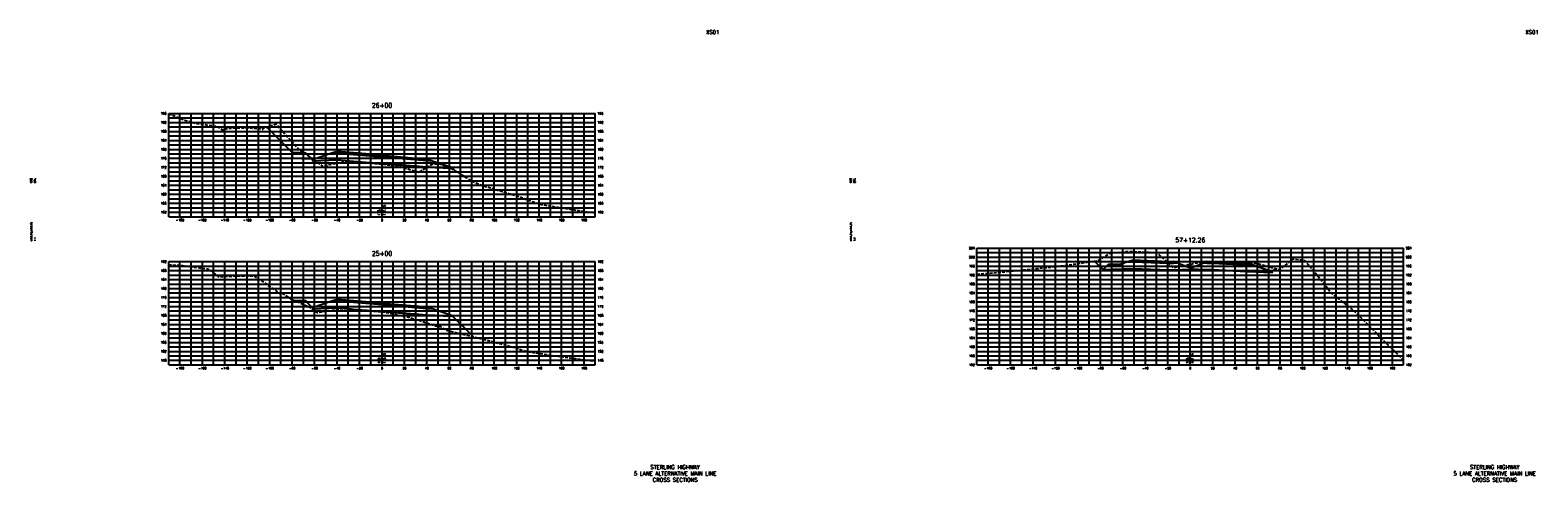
# Model space of a CAD drawing. Extents: x 37 to 10140, y -1968 to 9206.
# Tile 49 of 105: x 37 to 1380, y 4696 to 5098. Entities that reach past the tile are written whole.
import ezdxf
from ezdxf.enums import TextEntityAlignment as Align

# ---------------------------------------------------------------- set-up
doc = ezdxf.new("R2010")
doc.units = 0
doc.header["$LTSCALE"] = 20
doc.header["$MEASUREMENT"] = 0
doc.linetypes.add('HIDDEN_050%', pattern=[0.1875, 0.125, -0.0625])
for name, color, linetype in [('S-AT-TXT175', 6, 'Continuous'), ('S-AT-TXT80', 1, 'Continuous'), ('XDATUM', 3, 'Continuous'), ('XEG', 1, 'HIDDEN_050%'), ('XFG', 2, 'Continuous'), ('XGRID', 251, 'Continuous'), ('XGRIDT', 2, 'Continuous'), ('XREF-BORDER', 7, 'Continuous')]:
    doc.layers.add(name, color=color, linetype=linetype)
doc.styles.add('L100', font='simplex.shx', dxfattribs={"height": 2})
doc.styles.add('L175', font='ROMANSM.shx', dxfattribs={"height": 3.5})
doc.styles.add('L80', font='ROMANSM.shx', dxfattribs={"height": 1.6})

# ---------------------------------------------------------------- blocks, each defined once
blk = doc.blocks.new('03025_00_att1')
at = {"layer": 'S-AT-TXT175', "style": 'L175'}
for tag, p in [('NUM', (32.402, 20.822)), ('LINE1', (30.64, 1.444)), ('LINE2', (30.64, 1.161)), ('LINE3', (30.64, 0.877))]:
    blk.add_attdef(tag, text='', height=0.175, dxfattribs=at).set_placement(p, align=Align.CENTER)
at = {"layer": 'S-AT-TXT80', "style": 'L80'}
for tag, p in [('DESIGNED', (2.094, 14.201)), ('CHECKED', (2.265, 14.201)), ('DRAFTED', (2.436, 14.201)), ('PCTB', (2.094, 11.605)), ('PSCALE', (2.265, 11.605)), ('PVIEW', (2.436, 11.605))]:
    blk.add_attdef(tag, p, '', height=0.08, rotation=90, dxfattribs=at)

msp = doc.modelspace()

# ---------------------------------------------------------------- linework, layer by layer
at = {"layer": 'XDATUM', "flags": 128}
for points in [[(247.4, 5011.8), (270, 4989.2), (270, 4984.2), (287.2, 4983.5), (288, 4982.7), (288, 4981.8), (310, 4982.7), (350, 4979.4), (390, 4976), (412, 4975.2), (412, 4976), (414.9, 4973.2)], [(984.8, 4892.4), (992.4, 4884.8), (1019, 4885.9), (1051, 4884.5), (1055, 4884.7), (1070, 4885.3), (1085, 4884.7), (1089, 4884.5), (1121, 4883.2), (1143, 4882.3), (1143, 4883.2), (1145.7, 4885.9)], [(267.6, 4859.8), (270, 4857.4), (270, 4852.4), (287.2, 4851.7), (288, 4850.9), (288, 4850), (310, 4850.9), (350, 4847.6), (390, 4844.2), (412, 4843.4), (412, 4844.2), (431.2, 4825.1)]]:
    msp.add_lwpolyline(points, dxfattribs=at)
at = {"layer": 'XEG', "flags": 128}
for points in [[(160, 5023.7), (161.1, 5023.4), (174.2, 5018.1), (184.8, 5015.1), (188.7, 5014.5), (202.5, 5012.6), (204.9, 5011.5), (208, 5009.4), (209.7, 5009.8), (210.8, 5010.3), (211.7, 5010.5), (212.5, 5010.8), (219.7, 5011.1), (226.6, 5011.3), (234.2, 5011), (240.5, 5010.5), (241.7, 5010.5), (242.6, 5010.2), (243.9, 5009.9), (245.2, 5011.1), (255.2, 5014.4), (255.4, 5014.5), (255.7, 5014.3), (276.6, 4991.4), (277.6, 4990.8), (297, 4977.1), (299.8, 4977.7), (316, 4980.9), (316.7, 4980.9), (321.4, 4981.5), (327.7, 4980.9), (329, 4980.8), (339.2, 4979.9), (341.1, 4979.7), (343.2, 4979.5), (350, 4978.8), (353.4, 4978.4), (359.6, 4977.7), (360.9, 4977.5), (364.9, 4976.9), (365.8, 4976.8), (368.8, 4975.8), (382.6, 4971.7), (392.3, 4977.4), (394.7, 4978.9), (401.4, 4979), (402.2, 4978.8), (411.4, 4975.3), (425.7, 4966.5), (428.9, 4964.2), (429, 4964.1), (441.6, 4959), (445.4, 4958), (462.7, 4952.8), (471, 4950.3), (474.1, 4949.2), (486.3, 4944.6), (491.7, 4942.9), (507.6, 4940.3), (535.4, 4935.9), (540, 4935.2)], [(160, 4889.3), (172.3, 4888.5), (178.4, 4887.6), (180.7, 4887.3), (194.2, 4885.5), (195.8, 4885.3), (202.7, 4879.7), (204.1, 4878.7), (205.3, 4878.4), (205.8, 4878.5), (207.1, 4878.6), (207.4, 4878.7), (218.2, 4879.2), (220.7, 4879.3), (232.2, 4879.3), (235.8, 4879.2), (236.3, 4879), (237.6, 4878), (242.3, 4875.1), (256.4, 4865.4), (259.2, 4863.1), (259.9, 4863.2), (261.4, 4863.5), (269.7, 4858.5), (284.8, 4851.6), (290.9, 4847.4), (292.5, 4846.6), (294.2, 4846.9), (310.6, 4849.6), (311.4, 4849.6), (316.7, 4850.3), (323.4, 4849.7), (324.5, 4849.6), (334.7, 4848.7), (336.5, 4848.6), (338.3, 4848.4), (349, 4847.2), (350, 4847.1), (355, 4846.5), (356.2, 4846.4), (357, 4846.2), (361.2, 4845.2), (363.8, 4844.6), (376.2, 4841.6), (383.1, 4839.7), (393.6, 4836.2), (396.6, 4834.9), (402.4, 4834), (406.5, 4831), (431.4, 4825), (431.8, 4824.9), (432.2, 4824.8), (456.4, 4818.6), (459.3, 4817.9), (459.4, 4817.8), (461.2, 4817.3), (479.4, 4811.8), (479.4, 4811.8), (486.6, 4810.7), (519.2, 4805.9), (522.7, 4805.5), (526.5, 4804.9), (540, 4803.4)], [(880, 4880.7), (915.1, 4883.9), (917.5, 4884.1), (920, 4884.4), (959.5, 4888.6), (960.3, 4888.7), (988.1, 4893), (988.6, 4893.2), (998, 4899.4), (999, 4899.5), (1014.3, 4901.1), (1016.8, 4901), (1040.3, 4900), (1052.8, 4888.3), (1055.1, 4886.7), (1070, 4889.7), (1072.7, 4890.3), (1075.7, 4891), (1079.2, 4891.5), (1079.8, 4891.6), (1080.8, 4891.6), (1086.3, 4891.5), (1088.3, 4891.5), (1099, 4891.2), (1102.6, 4891.2), (1103.2, 4891.2), (1106.9, 4891.3), (1107.6, 4891.3), (1118.4, 4890.9), (1120.3, 4890.9), (1121.5, 4890.8), (1127.8, 4890.6), (1130.6, 4890.1), (1131.1, 4889.9), (1134, 4889.2), (1149.6, 4884.9), (1151.1, 4885.8), (1162, 4894.5), (1163.7, 4894.1), (1171.5, 4893.3), (1179.3, 4884.7), (1196.1, 4863.5), (1216.7, 4847.3), (1220.3, 4843.6), (1255.4, 4808.7), (1260, 4803.9)]]:
    msp.add_lwpolyline(points, dxfattribs=at)
at = {"layer": 'XFG', "flags": 128}
for points in [[(270, 4989.2), (270, 4989.2), (247.4, 5011.8)], [(270, 4989.2), (270, 4988.2), (283, 4987.7), (282, 4988.7), (281, 4988.7), (281, 4988.4), (271, 4988.8), (271, 4989.1), (270, 4989.2)], [(270, 4988.2), (270, 4984.2), (287.2, 4983.5), (283, 4987.7), (270, 4988.2)], [(271, 4989.1), (271, 4988.8), (281, 4988.4), (281, 4988.7), (271, 4989.1)], [(288, 4982.7), (287.2, 4983.5)], [(350, 4985.4), (310, 4988.7), (305.4, 4988.5), (288, 4982.7), (288, 4981.8), (310, 4982.7), (350, 4979.4)], [(350, 4985.7), (310, 4989), (310, 4990), (305.4, 4988.5), (310, 4988.7), (350, 4985.4)], [(350, 4986.7), (310, 4990), (310, 4989.7), (350, 4986.4)], [(350, 4986.4), (310, 4989.7), (310, 4989), (350, 4985.7)], [(350, 4986.7), (390, 4983.4), (390, 4983), (350, 4986.4)], [(350, 4986.4), (390, 4983), (390, 4982.4), (350, 4985.7)], [(350, 4985.7), (390, 4982.4), (390, 4983.4), (394.6, 4981.9), (390, 4982), (350, 4985.4)], [(350, 4985.4), (390, 4982), (394.6, 4981.9), (412, 4976), (412, 4975.2), (390, 4976), (350, 4979.4)], [(412, 4976), (412, 4976), (414.9, 4973.2)], [(992.4, 4884.8), (992.4, 4884.8), (984.8, 4892.4)], [(1070, 4886), (1058, 4890.8), (1055, 4890.7), (1051, 4890.5), (1019, 4891.9), (1014.4, 4891.7), (1009, 4889.9), (1009, 4888.9), (996, 4888.4), (992.4, 4884.8), (1019, 4885.9), (1051, 4884.5), (1055, 4884.7), (1070, 4885.3), (1070, 4886)], [(1009, 4889.9), (1008, 4889.8), (1008, 4889.5), (998, 4889.1), (998, 4889.4), (997, 4889.4), (996, 4888.4), (1009, 4888.9), (1009, 4889.9)], [(1008, 4889.8), (998, 4889.4), (998, 4889.1), (1008, 4889.5), (1008, 4889.8)], [(1055, 4891), (1051, 4890.9), (1019, 4892.2), (1019, 4893.2), (1014.4, 4891.7), (1019, 4891.9), (1051, 4890.5), (1055, 4890.7), (1058, 4890.8), (1055, 4892), (1055, 4891)], [(1055, 4892), (1051, 4891.9), (1019, 4893.2), (1019, 4892.9), (1051, 4891.5), (1055, 4891.7), (1055, 4892)], [(1055, 4891.7), (1051, 4891.5), (1019, 4892.9), (1019, 4892.2), (1051, 4890.9), (1055, 4891), (1055, 4891.7)], [(1070, 4886), (1082, 4890.8), (1085, 4890.7), (1089, 4890.5), (1121, 4889.2), (1125.6, 4889), (1143, 4883.2), (1143, 4882.3), (1121, 4883.2), (1089, 4884.5), (1085, 4884.7), (1070, 4885.3)], [(1085, 4892), (1082, 4890.8), (1085, 4890.7), (1089, 4890.5), (1121, 4889.2), (1125.6, 4889), (1121, 4890.6), (1121, 4889.6), (1089, 4890.9), (1085, 4891), (1085, 4892)], [(1085, 4892), (1085, 4891.7), (1089, 4891.5), (1121, 4890.2), (1121, 4890.6), (1089, 4891.9), (1085, 4892)], [(1085, 4891.7), (1085, 4891), (1089, 4890.9), (1121, 4889.6), (1121, 4890.2), (1089, 4891.5), (1085, 4891.7)], [(1143, 4883.2), (1143, 4883.2), (1145.7, 4885.9)], [(270, 4857.4), (270, 4857.4), (267.6, 4859.8)], [(270, 4857.4), (270, 4856.4), (283, 4855.9), (282, 4856.9), (281, 4856.9), (281, 4856.6), (271, 4857), (271, 4857.3), (270, 4857.4)], [(270, 4856.4), (270, 4852.4), (287.2, 4851.7), (283, 4855.9), (270, 4856.4)], [(271, 4857.3), (271, 4857), (281, 4856.6), (281, 4856.9), (271, 4857.3)], [(288, 4850.9), (287.2, 4851.7)], [(350, 4853.6), (310, 4856.9), (305.4, 4856.7), (288, 4850.9), (288, 4850), (310, 4850.9), (350, 4847.6)], [(350, 4853.9), (310, 4857.2), (310, 4858.2), (305.4, 4856.7), (310, 4856.9), (350, 4853.6)], [(350, 4854.9), (310, 4858.2), (310, 4857.9), (350, 4854.6)], [(350, 4854.6), (310, 4857.9), (310, 4857.2), (350, 4853.9)], [(350, 4854.9), (390, 4851.6), (390, 4851.2), (350, 4854.6)], [(350, 4854.6), (390, 4851.2), (390, 4850.6), (350, 4853.9)], [(350, 4853.9), (390, 4850.6), (390, 4851.6), (394.6, 4850.1), (390, 4850.2), (350, 4853.6)], [(350, 4853.6), (390, 4850.2), (394.6, 4850.1), (412, 4844.2), (412, 4843.4), (390, 4844.2), (350, 4847.6)], [(412, 4844.2), (412, 4844.2), (431.2, 4825.1)]]:
    msp.add_lwpolyline(points, dxfattribs=at)
at = {"layer": 'XGRID'}
for p, q in [((160, 4932), (160, 5024)), ((160, 5024), (540, 5024)), ((170, 4932), (170, 5024)), ((180, 4932), (180, 5024)), ((190, 4932), (190, 5024)), ((200, 4932), (200, 5024)), ((210, 4932), (210, 5024)), ((220, 4932), (220, 5024)), ((230, 4932), (230, 5024)), ((240, 4932), (240, 5024)), ((250, 4932), (250, 5024)), ((260, 4932), (260, 5024)), ((270, 4932), (270, 5024)), ((280, 4932), (280, 5024)), ((290, 4932), (290, 5024)), ((300, 4932), (300, 5024)), ((310, 4932), (310, 5024)), ((320, 4932), (320, 5024)), ((330, 4932), (330, 5024)), ((340, 4932), (340, 5024)), ((350, 4932), (350, 5024)), ((360, 4932), (360, 5024)), ((370, 4932), (370, 5024)), ((380, 4932), (380, 5024)), ((390, 4932), (390, 5024)), ((400, 4932), (400, 5024)), ((410, 4932), (410, 5024)), ((420, 4932), (420, 5024)), ((430, 4932), (430, 5024)), ((440, 4932), (440, 5024)), ((450, 4932), (450, 5024)), ((460, 4932), (460, 5024)), ((470, 4932), (470, 5024)), ((480, 4932), (480, 5024)), ((490, 4932), (490, 5024)), ((500, 4932), (500, 5024)), ((510, 4932), (510, 5024)), ((520, 4932), (520, 5024)), ((530, 4932), (530, 5024)), ((540, 4932), (540, 5024)), ((160, 5020), (540, 5020)), ((160, 5016), (540, 5016)), ((160, 5012), (540, 5012)), ((160, 5008), (540, 5008)), ((160, 5004), (540, 5004)), ((160, 5000), (540, 5000)), ((160, 4996), (540, 4996)), ((160, 4992), (540, 4992)), ((160, 4988), (540, 4988)), ((160, 4984), (540, 4984)), ((160, 4980), (540, 4980)), ((160, 4976), (540, 4976)), ((160, 4972), (540, 4972)), ((160, 4968), (540, 4968)), ((160, 4964), (540, 4964)), ((160, 4960), (540, 4960)), ((160, 4956), (540, 4956)), ((160, 4952), (540, 4952)), ((160, 4948), (540, 4948)), ((160, 4944), (540, 4944)), ((160, 4940), (540, 4940)), ((160, 4936), (540, 4936)), ((160, 4932), (540, 4932)), ((880, 4800), (880, 4904)), ((880, 4904), (1260, 4904)), ((890, 4800), (890, 4904)), ((900, 4800), (900, 4904)), ((910, 4800), (910, 4904)), ((920, 4800), (920, 4904)), ((930, 4800), (930, 4904)), ((940, 4800), (940, 4904)), ((950, 4800), (950, 4904)), ((960, 4800), (960, 4904)), ((970, 4800), (970, 4904)), ((980, 4800), (980, 4904)), ((990, 4800), (990, 4904)), ((1000, 4800), (1000, 4904)), ((1010, 4800), (1010, 4904)), ((1020, 4800), (1020, 4904)), ((1030, 4800), (1030, 4904)), ((1040, 4800), (1040, 4904)), ((1050, 4800), (1050, 4904)), ((1060, 4800), (1060, 4904)), ((1070, 4800), (1070, 4904)), ((1080, 4800), (1080, 4904)), ((1090, 4800), (1090, 4904)), ((1100, 4800), (1100, 4904)), ((1110, 4800), (1110, 4904)), ((1120, 4800), (1120, 4904)), ((1130, 4800), (1130, 4904)), ((1140, 4800), (1140, 4904)), ((1150, 4800), (1150, 4904)), ((1160, 4800), (1160, 4904)), ((1170, 4800), (1170, 4904)), ((1180, 4800), (1180, 4904)), ((1190, 4800), (1190, 4904)), ((1200, 4800), (1200, 4904)), ((1210, 4800), (1210, 4904)), ((1220, 4800), (1220, 4904)), ((1230, 4800), (1230, 4904)), ((1240, 4800), (1240, 4904)), ((1250, 4800), (1250, 4904)), ((1260, 4800), (1260, 4904)), ((160, 4800), (160, 4892)), ((160, 4892), (540, 4892)), ((170, 4800), (170, 4892)), ((180, 4800), (180, 4892)), ((190, 4800), (190, 4892)), ((200, 4800), (200, 4892)), ((210, 4800), (210, 4892)), ((220, 4800), (220, 4892)), ((230, 4800), (230, 4892)), ((240, 4800), (240, 4892)), ((250, 4800), (250, 4892)), ((260, 4800), (260, 4892)), ((270, 4800), (270, 4892)), ((280, 4800), (280, 4892)), ((290, 4800), (290, 4892)), ((300, 4800), (300, 4892)), ((310, 4800), (310, 4892)), ((320, 4800), (320, 4892)), ((330, 4800), (330, 4892)), ((340, 4800), (340, 4892)), ((350, 4800), (350, 4892)), ((360, 4800), (360, 4892)), ((370, 4800), (370, 4892)), ((380, 4800), (380, 4892)), ((390, 4800), (390, 4892)), ((400, 4800), (400, 4892)), ((410, 4800), (410, 4892)), ((420, 4800), (420, 4892)), ((430, 4800), (430, 4892)), ((440, 4800), (440, 4892)), ((450, 4800), (450, 4892)), ((460, 4800), (460, 4892)), ((470, 4800), (470, 4892)), ((480, 4800), (480, 4892)), ((490, 4800), (490, 4892)), ((500, 4800), (500, 4892)), ((510, 4800), (510, 4892)), ((520, 4800), (520, 4892)), ((530, 4800), (530, 4892)), ((540, 4800), (540, 4892)), ((880, 4900), (1260, 4900)), ((880, 4896), (1260, 4896)), ((880, 4892), (1260, 4892)), ((160, 4888), (540, 4888)), ((160, 4884), (540, 4884)), ((160, 4880), (540, 4880)), ((160, 4876), (540, 4876)), ((880, 4888), (1260, 4888)), ((880, 4884), (1260, 4884)), ((880, 4880), (1260, 4880)), ((880, 4876), (1260, 4876)), ((160, 4872), (540, 4872)), ((160, 4868), (540, 4868)), ((160, 4864), (540, 4864)), ((880, 4872), (1260, 4872)), ((880, 4868), (1260, 4868)), ((880, 4864), (1260, 4864)), ((160, 4860), (540, 4860)), ((160, 4856), (540, 4856)), ((160, 4852), (540, 4852)), ((880, 4860), (1260, 4860)), ((880, 4856), (1260, 4856)), ((880, 4852), (1260, 4852)), ((160, 4848), (540, 4848)), ((160, 4844), (540, 4844)), ((160, 4840), (540, 4840)), ((160, 4836), (540, 4836)), ((880, 4848), (1260, 4848)), ((880, 4844), (1260, 4844)), ((880, 4840), (1260, 4840)), ((880, 4836), (1260, 4836)), ((160, 4832), (540, 4832)), ((160, 4828), (540, 4828)), ((160, 4824), (540, 4824)), ((880, 4832), (1260, 4832)), ((880, 4828), (1260, 4828)), ((880, 4824), (1260, 4824)), ((160, 4820), (540, 4820)), ((160, 4816), (540, 4816)), ((160, 4812), (540, 4812)), ((880, 4820), (1260, 4820)), ((880, 4816), (1260, 4816)), ((880, 4812), (1260, 4812)), ((160, 4808), (540, 4808)), ((160, 4804), (540, 4804)), ((160, 4800), (540, 4800)), ((880, 4808), (1260, 4808)), ((880, 4804), (1260, 4804)), ((880, 4800), (1260, 4800))]:
    msp.add_line(p, q, dxfattribs=at)

# ---------------------------------------------------------------- block references
at = {"layer": 'XREF-BORDER'}
ref = msp.add_blockref('03025_00_att1', (-3.6, 4678.2), dxfattribs=dict(at, xscale=20, yscale=20, zscale=20))
ref.add_attrib('LINE1', 'STERLING HIGHWAY', dxfattribs={"layer": 'S-AT-TXT175', "height": 3.5, "style": 'L175'}).set_placement((611.1, 4707.1), align=Align.CENTER)
ref.add_attrib('LINE2', '5 LANE ALTERNATIVE MAIN LINE', dxfattribs={"layer": 'S-AT-TXT175', "height": 3.5, "style": 'L175'}).set_placement((611.1, 4701.4), align=Align.CENTER)
ref.add_attrib('LINE3', 'CROSS SECTIONS', dxfattribs={"layer": 'S-AT-TXT175', "height": 3.5, "style": 'L175'}).set_placement((611.1, 4695.8), align=Align.CENTER)
ref.add_attrib('NUM', 'XS01', dxfattribs={"layer": 'S-AT-TXT175', "height": 3.5, "style": 'L175'}).set_placement((644.5, 5094.7), align=Align.CENTER)
ref.add_attrib('DESIGNED', 'CAB', (38.3, 4962.2), dxfattribs={"layer": 'S-AT-TXT80', "height": 1.6, "rotation": 90, "style": 'L80'})
ref.add_attrib('CHECKED', 'DRL', (41.7, 4962.2), dxfattribs={"layer": 'S-AT-TXT80', "height": 1.6, "rotation": 90, "style": 'L80'})
ref.add_attrib('PCTB', 'adot_hs,adot_fs', (38.3, 4910.3), dxfattribs={"layer": 'S-AT-TXT80', "height": 1.6, "rotation": 90, "style": 'L80'})
ref.add_attrib('PSCALE', '1:1', (41.7, 4910.3), dxfattribs={"layer": 'S-AT-TXT80', "height": 1.6, "rotation": 90, "style": 'L80'})
ref = msp.add_blockref('03025_00_att1', (726.4, 4678.2), dxfattribs=dict(at, xscale=20, yscale=20, zscale=20))
ref.add_attrib('LINE1', 'STERLING HIGHWAY', dxfattribs={"layer": 'S-AT-TXT175', "height": 3.5, "style": 'L175'}).set_placement((1341.1, 4707.1), align=Align.CENTER)
ref.add_attrib('LINE2', '5 LANE ALTERNATIVE MAIN LINE', dxfattribs={"layer": 'S-AT-TXT175', "height": 3.5, "style": 'L175'}).set_placement((1341.1, 4701.4), align=Align.CENTER)
ref.add_attrib('LINE3', 'CROSS SECTIONS', dxfattribs={"layer": 'S-AT-TXT175', "height": 3.5, "style": 'L175'}).set_placement((1341.1, 4695.8), align=Align.CENTER)
ref.add_attrib('NUM', 'XS01', dxfattribs={"layer": 'S-AT-TXT175', "height": 3.5, "style": 'L175'}).set_placement((1374.5, 5094.7), align=Align.CENTER)
ref.add_attrib('DESIGNED', 'CAB', (768.3, 4962.2), dxfattribs={"layer": 'S-AT-TXT80', "height": 1.6, "rotation": 90, "style": 'L80'})
ref.add_attrib('CHECKED', 'DRL', (771.7, 4962.2), dxfattribs={"layer": 'S-AT-TXT80', "height": 1.6, "rotation": 90, "style": 'L80'})
ref.add_attrib('PCTB', 'adot_hs,adot_fs', (768.3, 4910.3), dxfattribs={"layer": 'S-AT-TXT80', "height": 1.6, "rotation": 90, "style": 'L80'})
ref.add_attrib('PSCALE', '1:1', (771.7, 4910.3), dxfattribs={"layer": 'S-AT-TXT80', "height": 1.6, "rotation": 90, "style": 'L80'})

# ---------------------------------------------------------------- texts
at = {"layer": 'XGRIDT', "style": 'L100'}
for s, p in [('196', (158, 5024)), ('192', (158, 5016)), ('188', (158, 5008)), ('184', (158, 5000)), ('180', (158, 4992)), ('176', (158, 4984)), ('172', (158, 4976)), ('168', (158, 4968)), ('164', (158, 4960)), ('160', (158, 4952)), ('156', (158, 4944)), ('152', (158, 4936)), ('204', (878, 4904)), ('192', (158, 4892)), ('200', (878, 4896)), ('196', (878, 4888)), ('188', (158, 4884)), ('184', (158, 4876)), ('192', (878, 4880)), ('180', (158, 4868)), ('188', (878, 4872)), ('184', (878, 4864)), ('176', (158, 4860)), ('172', (158, 4852)), ('180', (878, 4856)), ('176', (878, 4848)), ('168', (158, 4844)), ('164', (158, 4836)), ('172', (878, 4840)), ('160', (158, 4828)), ('168', (878, 4832)), ('164', (878, 4824)), ('156', (158, 4820)), ('152', (158, 4812)), ('160', (878, 4816)), ('156', (878, 4808)), ('148', (158, 4804)), ('152', (878, 4800))]:
    msp.add_text(s, height=2, dxfattribs=at).set_placement(p, align=Align.MIDDLE_RIGHT)
for s, p in [('26+00', (350, 5028)), ('57+12.26', (1070, 4908)), ('25+00', (350, 4896))]:
    msp.add_text(s, height=4, dxfattribs=at).set_placement(p, align=Align.BOTTOM_CENTER)
for s, p in [('196', (542, 5024)), ('192', (542, 5016)), ('188', (542, 5008)), ('184', (542, 5000)), ('180', (542, 4992)), ('176', (542, 4984)), ('172', (542, 4976)), ('168', (542, 4968)), ('164', (542, 4960)), ('160', (542, 4952)), ('156', (542, 4944)), ('152', (542, 4936)), ('204', (1262, 4904)), ('192', (542, 4892)), ('200', (1262, 4896)), ('196', (1262, 4888)), ('188', (542, 4884)), ('184', (542, 4876)), ('192', (1262, 4880)), ('180', (542, 4868)), ('188', (1262, 4872)), ('184', (1262, 4864)), ('176', (542, 4860)), ('172', (542, 4852)), ('180', (1262, 4856)), ('176', (1262, 4848)), ('168', (542, 4844)), ('164', (542, 4836)), ('172', (1262, 4840)), ('160', (542, 4828)), ('168', (1262, 4832)), ('164', (1262, 4824)), ('156', (542, 4820)), ('152', (542, 4812)), ('160', (1262, 4816)), ('156', (1262, 4808)), ('148', (542, 4804)), ('152', (1262, 4800))]:
    msp.add_text(s, height=2, dxfattribs=at).set_placement(p, align=Align.MIDDLE_LEFT)
for s, p in [('-180', (170, 4930)), ('-160', (190, 4930)), ('-140', (210, 4930)), ('-120', (230, 4930)), ('-100', (250, 4930)), ('-80', (270, 4930)), ('-60', (290, 4930)), ('-40', (310, 4930)), ('-20', (330, 4930)), ('0', (350, 4930)), ('20', (370, 4930)), ('40', (390, 4930)), ('60', (410, 4930)), ('80', (430, 4930)), ('100', (450, 4930)), ('120', (470, 4930)), ('140', (490, 4930)), ('160', (510, 4930)), ('180', (530, 4930)), ('-180', (170, 4798)), ('-160', (190, 4798)), ('-140', (210, 4798)), ('-120', (230, 4798)), ('-100', (250, 4798)), ('-80', (270, 4798)), ('-60', (290, 4798)), ('-40', (310, 4798)), ('-20', (330, 4798)), ('0', (350, 4798)), ('20', (370, 4798)), ('40', (390, 4798)), ('60', (410, 4798)), ('80', (430, 4798)), ('100', (450, 4798)), ('120', (470, 4798)), ('140', (490, 4798)), ('160', (510, 4798)), ('180', (530, 4798)), ('-180', (890, 4798)), ('-160', (910, 4798)), ('-140', (930, 4798)), ('-120', (950, 4798)), ('-100', (970, 4798)), ('-80', (990, 4798)), ('-60', (1010, 4798)), ('-40', (1030, 4798)), ('-20', (1050, 4798)), ('0', (1070, 4798)), ('20', (1090, 4798)), ('40', (1110, 4798)), ('60', (1130, 4798)), ('80', (1150, 4798)), ('100', (1170, 4798)), ('120', (1190, 4798)), ('140', (1210, 4798)), ('160', (1230, 4798)), ('180', (1250, 4798))]:
    msp.add_text(s, height=2, dxfattribs=at).set_placement(p, align=Align.TOP_CENTER)
for s, p in [('173.4', (349, 4933)), ('169.5', (349, 4801)), ('196.9', (1069, 4801))]:
    msp.add_text(s, height=2, rotation=90, dxfattribs=at).set_placement(p, align=Align.BOTTOM_LEFT)
for s, p in [('177.35', (351, 4933)), ('173.45', (351, 4801)), ('197.94', (1071, 4801))]:
    msp.add_text(s, height=2, rotation=90, dxfattribs=at).set_placement(p, align=Align.TOP_LEFT)

doc.saveas('drawing.dxf')
